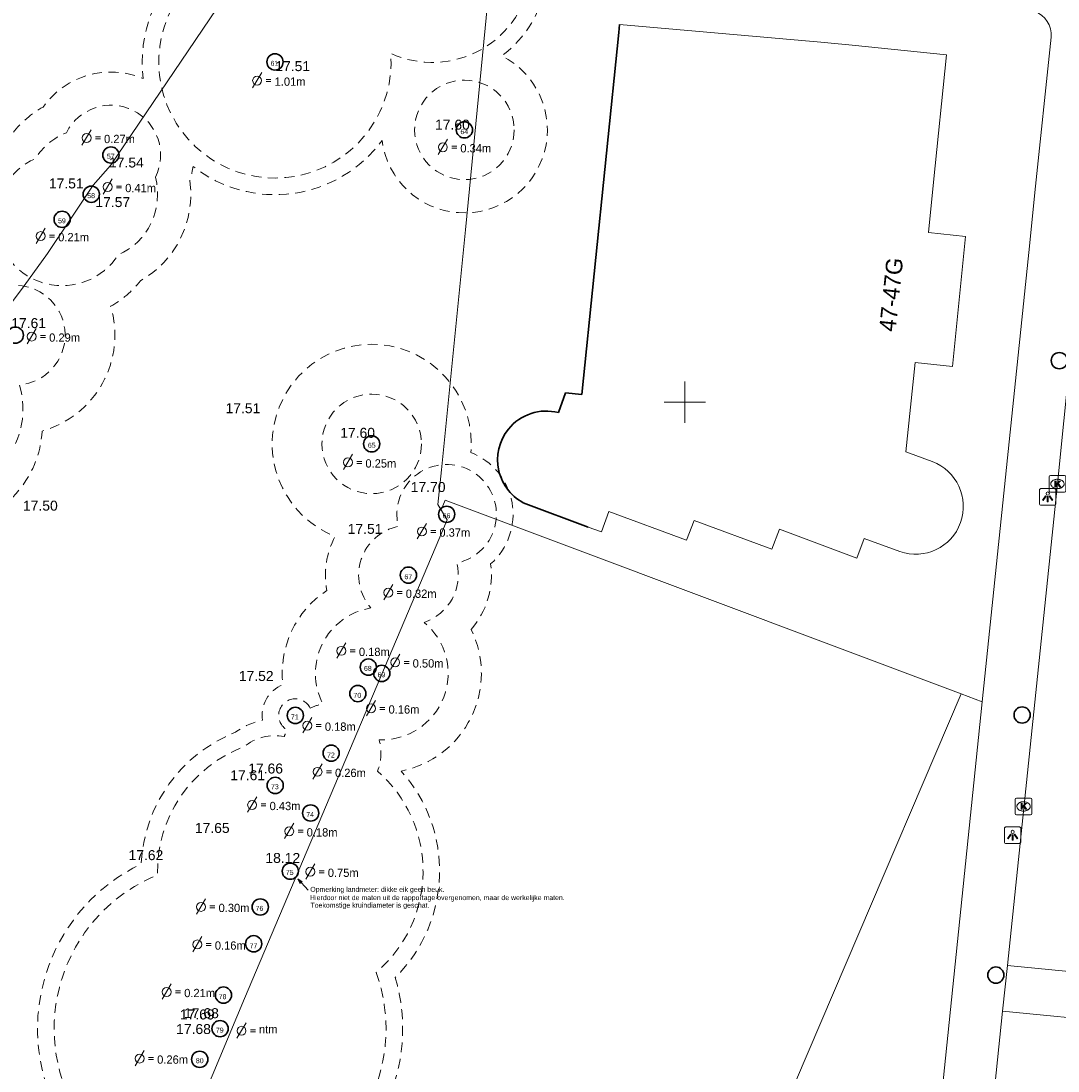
# Model space of a CAD drawing. Header units: metres. Extents: x 161590 to 161951, y 386917 to 387147.
# Tile 9 of 13: x 161760 to 161822, y 387010 to 387073. Entities that reach past the tile are written whole.
import ezdxf
from ezdxf.enums import TextEntityAlignment as Align

# ---------------------------------------------------------------- set-up
doc = ezdxf.new("R2010")
doc.units = ezdxf.units.M
doc.header["$MEASUREMENT"] = 0
doc.linetypes.add('DGN Style 2', pattern=[1, 0.6, -0.4])
doc.linetypes.add('DGN Style 4', pattern=[1.6, 0.8, -0.4, 0, -0.4])
for name, color, linetype, lineweight in [('Bebouwing', 1, 'Continuous', 30), ('GB_Doorsnede Stam', 3, 'Continuous', 0), ('GB_Kruinprojectie', 3, 'DGN Style 2', 0), ('GB_Kruinprojectievlak', 3, 'DGN Style 2', 0), ('GB_NAP Hoogte Bij Boom', 1, 'Continuous', 0), ('GB_Ruitennet', 7, 'Continuous', 0), ('IMGEO_Grasland_overig', 7, 'Continuous', 0), ('IMGEO_Groenvoorziening', 7, 'Continuous', 0), ('IMGEO_Haag', 7, 'Continuous', 0), ('IMGEO_Pand', 7, 'Continuous', 0), ('IMGEO_Pand_nummerreeks', 7, 'Continuous', 0), ('IMGEO_Rijbaan_lokaal_open', 7, 'Continuous', 0), ('IMGEO_Voetpad_open', 7, 'Continuous', 0)]:
    doc.layers.add(name, color=color, linetype=linetype, lineweight=lineweight)
for name, color, linetype, lineweight, true_color in [('Boom', 7, 'Continuous', 0, 0x965c00), ('Boomummer', 7, 'Continuous', 0, 0x82ff82), ('GB_Kruinprojectievlak toekomst', 7, 'DGN Style 2', 0, 0xc8ff5c), ('GB_NAP Hoogte Algemeen', 7, 'Continuous', 13, 0x5555eb), ('Hekwerk', 7, 'DGN Style 4', 0, 0x6a5acd), ('IMGEO_Boom', 7, 'Continuous', 0, 0x6e2d9b), ('IMGEO_Kolk', 7, 'Continuous', 0, 0x20b2aa), ('IMGEO_Lichtpunt', 7, 'Continuous', 0, 0x006400)]:
    doc.layers.add(name, color=color, linetype=linetype, lineweight=lineweight, true_color=true_color)
doc.styles.add('GB_Tekst Leeg', font='arial.shx', dxfattribs={"height": 1.1})
doc.styles.add('IMGeo', font='txt', dxfattribs={"height": 1})
doc.styles.get("Standard").update_dxf_attribs({"font": 'txt.shx'})
doc.styles.add('Style-Arial', font='arial.ttf')
doc.styles.add('Style-LMFONT', font='LMFONT.shx')
doc.dimstyles.get("Standard").update_dxf_attribs({"dimtxt": 1.8e-07, "dimasz": 1.8e-07, "dimexe": 1.8e-07, "dimexo": 6.25e-08, "dimgap": 9e-08, "dimtad": 0, "dimtih": 1, "dimtoh": 1, "dimdec": 4, "dimlfac": 1000000.0, "dimzin": 0, "dimdsep": 46, "dimtxsty": 'Standard', "dimcen": 9e-08, "dimadec": 0, "dimazin": 0, "dimtfac": 1, "dimtdec": 4, "dimtofl": 0, "dimtmove": 0, "dimatfit": 3, "dimfxl": 1, "dimtolj": 1, "dimtzin": 0, "dimarcsym": 0})

# ---------------------------------------------------------------- blocks, each defined once
blk = doc.blocks.new('RK')
at = {"layer": 'GB_Ruitennet', "flags": 128}
for points in [[(-1.25, 0), (0, 0), (0, 1.25)], [(0, -1.25), (0, 0), (1.25, 0)]]:
    blk.add_lwpolyline(points, dxfattribs=at)
blk = doc.blocks.new('bgt_boom')
at = {"layer": 'IMGEO_Boom', "color": 7, "lineweight": 30}
blk.add_circle((0, 0), 0.489, dxfattribs=at)
blk = doc.blocks.new('*U19')
at = {"layer": 'IMGEO_Kolk', "linetype": 'Continuous', "lineweight": 0}
blk.add_hatch(color=7, dxfattribs=at).paths.add_polyline_path([(-0.44, -1.12), (-0.69, -0.63), (-0.08, -0.32), (-0.95, -0.11), (-1.27, 0.55), (-0.38, 0.27), (0.31, 1.38), (0.62, 0.77), (0.13, 0.1), (0.52, -0.02), (0.91, 0.17), (1.16, -0.32)], flags=16)
at = {"layer": 'IMGEO_Kolk', "color": 7, "linetype": 'Continuous', "lineweight": 0, "flags": 128}
blk.add_lwpolyline([(2.71, -1.15), (-0.7, -2.85, -0.398433), (-1.15, -2.71), (-2.85, 0.7, -0.398433), (-2.71, 1.15), (0.7, 2.85, -0.398433), (1.15, 2.71), (2.85, -0.7, -0.398433), (2.71, -1.15)], format="xyb", close=True, dxfattribs=at)
at = {"layer": 'IMGEO_Kolk', "color": 7, "linetype": 'Continuous', "lineweight": 0}
blk.add_rational_spline([(1.15, 0.5), (1.92, -1.06), (0.79, -1.61), (-0.33, -2.16), (-1.09, -0.61), (-1.12, -0.56), (-1.14, -0.51), (-1.92, 1.05), (-0.79, 1.61), (0.33, 2.16), (1.1, 0.6), (1.12, 0.55), (1.15, 0.5)], [1, 0.707106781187, 1, 0.707106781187, 1, 1, 1, 0.707106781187, 1, 0.707106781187, 1, 1, 1], degree=2, knots=[0, 0, 0, 0.125, 0.125, 0.25, 0.25, 0.5, 0.5, 0.625, 0.625, 0.75, 0.75, 1, 1, 1], dxfattribs=at)
blk = doc.blocks.new('e_bgt_put_kolk')
at = {"layer": 'IMGEO_Kolk', "color": 7, "linetype": 'Continuous', "lineweight": 0, "flags": 128}
blk.add_lwpolyline([(-0.501, -0.426), (-0.501, 0.426, -0.398433), (-0.426, 0.5), (0.426, 0.5, -0.398433), (0.5, 0.426), (0.5, -0.426, -0.398433), (0.426, -0.5), (-0.426, -0.5, -0.398433), (-0.501, -0.426)], format="xyb", close=True, dxfattribs=at)
at = {"layer": 'IMGEO_Kolk', "color": 7, "linetype": 'Continuous', "lineweight": 0, "xscale": 0.223606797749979, "yscale": 0.223606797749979, "zscale": 0.223606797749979, "rotation": 243.434948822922}
blk.add_blockref('*U19', (0, 0), dxfattribs=at)
blk = doc.blocks.new('*U13')
at = {"layer": 'IMGEO_Lichtpunt', "color": 7, "flags": 128}
for points in [[(-19.6, -88.8), (82.8, -37.6, 0.414214), (88.8, -19.6), (37.6, 82.8, 0.414214), (19.6, 88.8), (-82.8, 37.6, 0.414214), (-88.8, 19.6), (-37.6, -82.8, 0.414214), (-19.6, -88.8)], [(-19.3, -25.2, 1), (-31.9, 0, 1), (-19.3, -25.2)]]:
    blk.add_lwpolyline(points, format="xyb", close=True, dxfattribs=at)
for points in [[(-10.5, 8.6), (-16.4, 11.8), (5.1, 52.1), (11, 49), (-10.5, 8.6)], [(-1, -4), (-4, 2), (36.9, 22.4), (39.9, 16.4), (-1, -4)], [(-0.6, -19.9), (0.4, -13.3), (45.6, -20.4), (44.5, -27.1), (-0.6, -19.9)]]:
    blk.add_lwpolyline(points, close=True, dxfattribs=at)
blk = doc.blocks.new('e_bgt_paal_lichtmast')
at = {"layer": 'IMGEO_Lichtpunt', "color": 7, "flags": 128}
blk.add_lwpolyline([(-0.493, 0.403), (-0.493, -0.404, 0.414214), (-0.399, -0.498), (0.409, -0.498, 0.414214), (0.503, -0.404), (0.503, 0.403, 0.414214), (0.409, 0.498), (-0.399, 0.498, 0.414214), (-0.493, 0.403)], format="xyb", close=True, dxfattribs=at)
at = {"layer": 'IMGEO_Lichtpunt', "color": 7, "xscale": 0.007052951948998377, "yscale": 0.007052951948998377, "zscale": 0.007052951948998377, "rotation": 243.434948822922}
blk.add_blockref('*U13', (0.005, 0), dxfattribs=at)
blk = doc.blocks.new('TerminatorOpen_0.5')
at = {"color": 0, "linetype": 'ByBlock', "lineweight": -2}
for q in [(-1, 0.25), (-1, 0), (-1, -0.25)]:
    blk.add_line((0, 0), q, dxfattribs=at)
blk = doc.blocks.new('bgt_boom_1')
at = {"layer": 'Boom', "color": 7, "lineweight": 30}
blk.add_circle((0, 0), 0.489, dxfattribs=at)
blk = doc.blocks.new('STAM0_12')
at = {"layer": 'GB_Doorsnede Stam', "color": 3, "linetype": 'Continuous', "lineweight": 0}
for p, q in [((0.55, 0.97), (-0.55, -0.88)), ((1.07, 0.12), (1.67, 0.12)), ((1.07, -0.12), (1.67, -0.12))]:
    blk.add_line(p, q, dxfattribs=at)
blk.add_circle((0, 0), 0.54, dxfattribs=at)
at = {"layer": 'GB_Doorsnede Stam', "color": 3, "linetype": 'Continuous', "lineweight": 0, "insert": (2.11, -0.64), "char_height": 1, "attachment_point": 7, "rotation": 0.0009, "line_spacing_factor": 0.6, "style": 'GB_Tekst Leeg'}
blk.add_mtext('\\FLMFONT;0.29m', dxfattribs=at)
blk = doc.blocks.new('STAM0_16')
at = {"layer": 'GB_Doorsnede Stam', "color": 3, "linetype": 'Continuous', "lineweight": 0}
for p, q in [((0.55, 0.97), (-0.55, -0.88)), ((1.07, 0.12), (1.67, 0.12)), ((1.07, -0.12), (1.67, -0.12))]:
    blk.add_line(p, q, dxfattribs=at)
blk.add_circle((0, 0), 0.54, dxfattribs=at)
at = {"layer": 'GB_Doorsnede Stam', "color": 3, "linetype": 'Continuous', "lineweight": 0, "insert": (2.11, -0.64), "char_height": 1, "attachment_point": 7, "rotation": 0.0009, "line_spacing_factor": 0.6, "style": 'GB_Tekst Leeg'}
blk.add_mtext('\\FLMFONT;0.27m', dxfattribs=at)
blk = doc.blocks.new('STAM0_17')
at = {"layer": 'GB_Doorsnede Stam', "color": 3, "linetype": 'Continuous', "lineweight": 0}
for p, q in [((0.55, 0.97), (-0.55, -0.88)), ((1.07, 0.12), (1.67, 0.12)), ((1.07, -0.12), (1.67, -0.12))]:
    blk.add_line(p, q, dxfattribs=at)
blk.add_circle((0, 0), 0.54, dxfattribs=at)
at = {"layer": 'GB_Doorsnede Stam', "color": 3, "linetype": 'Continuous', "lineweight": 0, "insert": (2.11, -0.64), "char_height": 1, "attachment_point": 7, "rotation": 0.0009, "line_spacing_factor": 0.6, "style": 'GB_Tekst Leeg'}
blk.add_mtext('\\FLMFONT;0.41m', dxfattribs=at)
blk = doc.blocks.new('STAM0_18')
at = {"layer": 'GB_Doorsnede Stam', "color": 3, "linetype": 'Continuous', "lineweight": 0}
for p, q in [((0.55, 0.97), (-0.55, -0.88)), ((1.07, 0.12), (1.67, 0.12)), ((1.07, -0.12), (1.67, -0.12))]:
    blk.add_line(p, q, dxfattribs=at)
blk.add_circle((0, 0), 0.54, dxfattribs=at)
at = {"layer": 'GB_Doorsnede Stam', "color": 3, "linetype": 'Continuous', "lineweight": 0, "insert": (2.11, -0.64), "char_height": 1, "attachment_point": 7, "rotation": 0.0009, "line_spacing_factor": 0.6, "style": 'GB_Tekst Leeg'}
blk.add_mtext('\\FLMFONT;0.21m', dxfattribs=at)
blk = doc.blocks.new('STAM0_22')
at = {"layer": 'GB_Doorsnede Stam', "color": 3, "linetype": 'Continuous', "lineweight": 0}
for p, q in [((0.55, 0.97), (-0.55, -0.88)), ((1.07, 0.12), (1.67, 0.12)), ((1.07, -0.12), (1.67, -0.12))]:
    blk.add_line(p, q, dxfattribs=at)
blk.add_circle((0, 0), 0.54, dxfattribs=at)
at = {"layer": 'GB_Doorsnede Stam', "color": 3, "linetype": 'Continuous', "lineweight": 0, "insert": (2.11, -0.64), "char_height": 1, "attachment_point": 7, "rotation": 0.0009, "line_spacing_factor": 0.6, "style": 'GB_Tekst Leeg'}
blk.add_mtext('\\FLMFONT;0.34m', dxfattribs=at)
blk = doc.blocks.new('STAM0_23')
at = {"layer": 'GB_Doorsnede Stam', "color": 3, "linetype": 'Continuous', "lineweight": 0}
for p, q in [((0.55, 0.97), (-0.55, -0.88)), ((1.07, 0.12), (1.67, 0.12)), ((1.07, -0.12), (1.67, -0.12))]:
    blk.add_line(p, q, dxfattribs=at)
blk.add_circle((0, 0), 0.54, dxfattribs=at)
at = {"layer": 'GB_Doorsnede Stam', "color": 3, "linetype": 'Continuous', "lineweight": 0, "insert": (2.11, -0.64), "char_height": 1, "attachment_point": 7, "rotation": 0.0009, "line_spacing_factor": 0.6, "style": 'GB_Tekst Leeg'}
blk.add_mtext('\\FLMFONT;0.25m', dxfattribs=at)
blk = doc.blocks.new('STAM0_14')
at = {"layer": 'GB_Doorsnede Stam', "color": 3, "linetype": 'Continuous', "lineweight": 0}
for p, q in [((0.55, 0.97), (-0.55, -0.88)), ((1.07, 0.12), (1.67, 0.12)), ((1.07, -0.12), (1.67, -0.12))]:
    blk.add_line(p, q, dxfattribs=at)
blk.add_circle((0, 0), 0.54, dxfattribs=at)
at = {"layer": 'GB_Doorsnede Stam', "color": 3, "linetype": 'Continuous', "lineweight": 0, "insert": (2.11, -0.64), "char_height": 1, "attachment_point": 7, "rotation": 0.0009, "line_spacing_factor": 0.6, "style": 'GB_Tekst Leeg'}
blk.add_mtext('\\FLMFONT;0.37m', dxfattribs=at)
blk = doc.blocks.new('STAM0_24')
at = {"layer": 'GB_Doorsnede Stam', "color": 3, "linetype": 'Continuous', "lineweight": 0}
for p, q in [((0.55, 0.97), (-0.55, -0.88)), ((1.07, 0.12), (1.67, 0.12)), ((1.07, -0.12), (1.67, -0.12))]:
    blk.add_line(p, q, dxfattribs=at)
blk.add_circle((0, 0), 0.54, dxfattribs=at)
at = {"layer": 'GB_Doorsnede Stam', "color": 3, "linetype": 'Continuous', "lineweight": 0, "insert": (2.11, -0.64), "char_height": 1, "attachment_point": 7, "rotation": 0.0009, "line_spacing_factor": 0.6, "style": 'GB_Tekst Leeg'}
blk.add_mtext('\\FLMFONT;0.32m', dxfattribs=at)
blk = doc.blocks.new('STAM0_25')
at = {"layer": 'GB_Doorsnede Stam', "color": 3, "linetype": 'Continuous', "lineweight": 0}
for p, q in [((0.55, 0.97), (-0.55, -0.88)), ((1.07, 0.12), (1.67, 0.12)), ((1.07, -0.12), (1.67, -0.12))]:
    blk.add_line(p, q, dxfattribs=at)
blk.add_circle((0, 0), 0.54, dxfattribs=at)
at = {"layer": 'GB_Doorsnede Stam', "color": 3, "linetype": 'Continuous', "lineweight": 0, "insert": (2.11, -0.64), "char_height": 1, "attachment_point": 7, "rotation": 0.0009, "line_spacing_factor": 0.6, "style": 'GB_Tekst Leeg'}
blk.add_mtext('\\FLMFONT;0.50m', dxfattribs=at)
blk = doc.blocks.new('STAM0_26')
at = {"layer": 'GB_Doorsnede Stam', "color": 3, "linetype": 'Continuous', "lineweight": 0}
for p, q in [((0.55, 0.97), (-0.55, -0.88)), ((1.07, 0.12), (1.67, 0.12)), ((1.07, -0.12), (1.67, -0.12))]:
    blk.add_line(p, q, dxfattribs=at)
blk.add_circle((0, 0), 0.54, dxfattribs=at)
at = {"layer": 'GB_Doorsnede Stam', "color": 3, "linetype": 'Continuous', "lineweight": 0, "insert": (2.11, -0.64), "char_height": 1, "attachment_point": 7, "rotation": 0.0009, "line_spacing_factor": 0.6, "style": 'GB_Tekst Leeg'}
blk.add_mtext('\\FLMFONT;0.18m', dxfattribs=at)
blk = doc.blocks.new('STAM0_27')
at = {"layer": 'GB_Doorsnede Stam', "color": 3, "linetype": 'Continuous', "lineweight": 0}
for p, q in [((0.55, 0.97), (-0.55, -0.88)), ((1.07, 0.12), (1.67, 0.12)), ((1.07, -0.12), (1.67, -0.12))]:
    blk.add_line(p, q, dxfattribs=at)
blk.add_circle((0, 0), 0.54, dxfattribs=at)
at = {"layer": 'GB_Doorsnede Stam', "color": 3, "linetype": 'Continuous', "lineweight": 0, "insert": (2.11, -0.64), "char_height": 1, "attachment_point": 7, "rotation": 0.0009, "line_spacing_factor": 0.6, "style": 'GB_Tekst Leeg'}
blk.add_mtext('\\FLMFONT;0.16m', dxfattribs=at)
blk = doc.blocks.new('STAM0_28')
at = {"layer": 'GB_Doorsnede Stam', "color": 3, "linetype": 'Continuous', "lineweight": 0}
for p, q in [((0.55, 0.97), (-0.55, -0.88)), ((1.07, 0.12), (1.67, 0.12)), ((1.07, -0.12), (1.67, -0.12))]:
    blk.add_line(p, q, dxfattribs=at)
blk.add_circle((0, 0), 0.54, dxfattribs=at)
at = {"layer": 'GB_Doorsnede Stam', "color": 3, "linetype": 'Continuous', "lineweight": 0, "insert": (2.11, -0.64), "char_height": 1, "attachment_point": 7, "rotation": 0.0009, "line_spacing_factor": 0.6, "style": 'GB_Tekst Leeg'}
blk.add_mtext('\\FLMFONT;0.26m', dxfattribs=at)
blk = doc.blocks.new('STAM0_29')
at = {"layer": 'GB_Doorsnede Stam', "color": 3, "linetype": 'Continuous', "lineweight": 0}
for p, q in [((0.55, 0.97), (-0.55, -0.88)), ((1.07, 0.12), (1.67, 0.12)), ((1.07, -0.12), (1.67, -0.12))]:
    blk.add_line(p, q, dxfattribs=at)
blk.add_circle((0, 0), 0.54, dxfattribs=at)
at = {"layer": 'GB_Doorsnede Stam', "color": 3, "linetype": 'Continuous', "lineweight": 0, "insert": (2.11, -0.64), "char_height": 1, "attachment_point": 7, "rotation": 0.0009, "line_spacing_factor": 0.6, "style": 'GB_Tekst Leeg'}
blk.add_mtext('\\FLMFONT;0.43m', dxfattribs=at)
blk = doc.blocks.new('STAM0_30')
at = {"layer": 'GB_Doorsnede Stam', "color": 3, "linetype": 'Continuous', "lineweight": 0}
for p, q in [((0.55, 0.97), (-0.55, -0.88)), ((1.07, 0.12), (1.67, 0.12)), ((1.07, -0.12), (1.67, -0.12))]:
    blk.add_line(p, q, dxfattribs=at)
blk.add_circle((0, 0), 0.54, dxfattribs=at)
at = {"layer": 'GB_Doorsnede Stam', "color": 3, "linetype": 'Continuous', "lineweight": 0, "insert": (2.11, -0.64), "char_height": 1, "attachment_point": 7, "rotation": 0.0009, "line_spacing_factor": 0.6, "style": 'GB_Tekst Leeg'}
blk.add_mtext('\\FLMFONT;0.75m', dxfattribs=at)
blk = doc.blocks.new('STAM0_8')
at = {"layer": 'GB_Doorsnede Stam', "color": 3, "linetype": 'Continuous', "lineweight": 0}
for p, q in [((0.55, 0.97), (-0.55, -0.88)), ((1.07, 0.12), (1.67, 0.12)), ((1.07, -0.12), (1.67, -0.12))]:
    blk.add_line(p, q, dxfattribs=at)
blk.add_circle((0, 0), 0.54, dxfattribs=at)
at = {"layer": 'GB_Doorsnede Stam', "color": 3, "linetype": 'Continuous', "lineweight": 0, "insert": (2.11, -0.64), "char_height": 1, "attachment_point": 7, "rotation": 0.0009, "line_spacing_factor": 0.6, "style": 'GB_Tekst Leeg'}
blk.add_mtext('\\FLMFONT;0.30m', dxfattribs=at)
blk = doc.blocks.new('STAM')
at = {"layer": 'GB_Doorsnede Stam', "color": 3, "linetype": 'Continuous', "lineweight": 0}
for p, q in [((0.55, 0.93), (-0.55, -0.93)), ((1.07, 0.08), (1.67, 0.08)), ((1.07, -0.16), (1.67, -0.16))]:
    blk.add_line(p, q, dxfattribs=at)
blk.add_circle((0, -0.04), 0.54, dxfattribs=at)
at = {"layer": 'GB_Doorsnede Stam', "color": 3, "linetype": 'Continuous', "lineweight": 0, "insert": (2.11, -0.68), "char_height": 1, "attachment_point": 7, "rotation": 0.0009, "line_spacing_factor": 0.6, "style": 'GB_Tekst Leeg'}
blk.add_mtext('\\FLMFONT;1.01m', dxfattribs=at)
blk = doc.blocks.new('STAM_1')
at = {"layer": 'GB_Doorsnede Stam', "color": 3, "linetype": 'Continuous', "lineweight": 0}
for p, q in [((0.55, 0.93), (-0.55, -0.93)), ((1.07, 0.08), (1.67, 0.08)), ((1.07, -0.16), (1.67, -0.16))]:
    blk.add_line(p, q, dxfattribs=at)
blk.add_circle((0, -0.04), 0.54, dxfattribs=at)
at = {"layer": 'GB_Doorsnede Stam', "color": 3, "linetype": 'Continuous', "lineweight": 0, "style": 'Style-LMFONT'}
blk.add_text('ntm', height=1, rotation=0.0009, dxfattribs=at).set_placement((2.11, -0.35))

msp = doc.modelspace()

# ---------------------------------------------------------------- linework, layer by layer
at = {"layer": 'Bebouwing', "color": 7}
msp.add_line((161792.814, 387050.556), (161793.792, 387050.456), dxfattribs=at)
at = {"layer": 'Bebouwing', "color": 7, "flags": 128}
for points in [[(161793.792, 387050.456), (161796.014, 387072.269), (161796.062, 387072.761)], [(161792.378, 387049.369), (161792.814, 387050.556)]]:
    msp.add_lwpolyline(points, dxfattribs=at)
msp.add_lwpolyline([(161794.174, 387042.475), (161790.408, 387043.863, -0.485469), (161789.372, 387048.38, -0.294012), (161792.378, 387049.369)], format="xyb", dxfattribs=at)
at = {"layer": 'GB_Kruinprojectie'}
for centre in [(161786.715, 387066.408), (161781.128, 387047.485)]:
    msp.add_circle(centre, 3, dxfattribs=at)
at = {"layer": 'GB_Kruinprojectievlak', "flags": 128}
for points in [[(161777.592, 387077.116, 2.604022), (161770.989, 387076.019, 1.667681), (161782.279, 387071.015, 0.512059), (161790.737, 387075.838, 1.51748), (161781.122, 387081.236, 0.228679), (161778.772, 387076.58, 0.046391), (161777.592, 387077.116)], [(161768.094, 387063.555, 0.99963), (161762.726, 387066.236, 0.155938), (161760.854, 387064.678, 1.346993), (161765.845, 387058.87, 0.368951), (161768.094, 387063.555)], [(161756.665, 387054.341, 4.090684), (161759.897, 387051.048, 2.132054), (161756.665, 387054.341)], [(161777.419, 387031.566, 1.354811), (161776.034, 387030.249, 0.036347), (161775.859, 387029.851, 0.220694), (161773.413, 387029.223, 0.320337), (161768.225, 387021.508, 0.43984), (161763.088, 387007.69, 0.222728), (161761.627, 387001.931, 2.740251), (161772.282, 386997.361, 0.241191), (161775.491, 387002.877, 0.410756), (161781.399, 387015.634, 0.458684), (161781.482, 387027.76, 0.162334), (161781.575, 387029.656, 0.717171), (161784.291, 387036.73, 0.391763), (161786.252, 387040.302, 2.485971), (161782.734, 387042.513, 0.574584), (161781.085, 387037.599, 0.510225), (161778.188, 387031.806, 0.067381), (161777.419, 387031.566)]]:
    msp.add_lwpolyline(points, format="xyb", close=True, dxfattribs=at)
at = {"layer": 'GB_Kruinprojectievlak toekomst', "flags": 128}
for points in [[(161752.843, 387054.041, 0.124991), (161750.519, 387052.218, 1.042919), (161759.696, 387044.503, 0.174713), (161761.262, 387048.258, 0.420745), (161765.392, 387055.778, 0.099277), (161767.187, 387057.309, 0.307835), (161770.169, 387063.363, 0.043361), (161770.362, 387064.207, 0.423982), (161781.754, 387065.778, 1.664063), (161788.968, 387070.871, 0.192638), (161791.674, 387075.312, 1.421822), (161780.185, 387081.762, 0.086133), (161778.671, 387079.907, 1.560312), (161770.187, 387076.657, 0.256311), (161767.361, 387069.498, 0.352743), (161761.327, 387067.781, 0.100198), (161759.512, 387066.239, 0.350728), (161756.73, 387059.279, 0.257225), (161753.659, 387054.37, 0.044093), (161752.843, 387054.041)], [(161787.12, 387036.3, 0.215403), (161788.297, 387040.246, 0.560338), (161787.106, 387046.964, 1.991999), (161778.919, 387041.907, 0.169027), (161778.427, 387038.657, 0.282047), (161775.774, 387032.976, 0.346624), (161774.545, 387030.827, 0.112922), (161772.915, 387030.103, 0.294818), (161767.232, 387022.162, 0.404789), (161761.925, 387007.808, 0.168705), (161760.517, 387002.751, 0.076332), (161759.732, 387001.108, 2.148865), (161772.684, 386996.433, 0.225214), (161776.429, 387002.179, 0.376402), (161782.549, 387015.332, 0.40115), (161782.9, 387027.766, 0.493155), (161787.12, 387036.3)]]:
    msp.add_lwpolyline(points, format="xyb", close=True, dxfattribs=at)
at = {"layer": 'Hekwerk', "color": 7, "linetype": 'Continuous', "lineweight": 0, "flags": 128}
for points in [[(161754.018, 387048.414), (161755.827, 387051.182), (161760.18, 387057.005), (161761.598, 387058.967), (161762.945, 387060.973), (161764.348, 387063.067), (161765.38, 387064.267), (161772.214, 387074.362), (161773.061, 387080.133), (161773.391, 387082.482)], [(161788.435, 387077.289), (161786.784, 387060.389), (161785.329, 387045.927), (161785.119, 387043.838), (161785.678, 387042.9)], [(161765.111, 386994.068), (161773.469, 387014.07), (161785.678, 387042.9)]]:
    msp.add_lwpolyline(points, dxfattribs=at)
at = {"layer": 'IMGEO_Grasland_overig', "color": 7, "linetype": 'Continuous', "lineweight": 0, "flags": 128}
for points in [[(161816.662, 387032.425), (161785.564, 387044.083), (161785.315, 387043.509)], [(161795.062, 386982.841), (161802.789, 386999.955), (161816.662, 387032.425)]]:
    msp.add_lwpolyline(points, dxfattribs=at)
at = {"layer": 'IMGEO_Groenvoorziening', "color": 7, "linetype": 'Continuous', "lineweight": 0, "flags": 128}
msp.add_lwpolyline([(161817.913, 387031.945), (161816.662, 387032.425)], dxfattribs=at)
at = {"layer": 'IMGEO_Haag', "color": 7, "linetype": 'Continuous', "lineweight": 0, "flags": 128}
msp.add_lwpolyline([(161785.564, 387044.083), (161816.662, 387032.425)], dxfattribs=at)
at = {"layer": 'IMGEO_Pand', "color": 7, "linetype": 'Continuous', "lineweight": 13, "flags": 128}
for points in [[(161796.062, 387072.761), (161808.202, 387071.7), (161810.092, 387071.51), (161815.763, 387070.939), (161814.989, 387063.251), (161814.683, 387060.216), (161816.921, 387059.991)], [(161794.967, 387042.181), (161794.174, 387042.475)]]:
    msp.add_lwpolyline(points, dxfattribs=at)
msp.add_lwpolyline([(161816.921, 387059.991), (161816.123, 387052.143), (161813.873, 387052.382), (161813.312, 387047.011), (161814.907, 387046.416, -0.990997), (161812.95, 387040.998), (161810.808, 387041.788), (161810.363, 387040.605), (161805.699, 387042.345), (161805.243, 387041.141), (161800.555, 387042.859), (161800.106, 387041.688), (161795.427, 387043.414), (161794.967, 387042.181)], format="xyb", dxfattribs=at)
at = {"layer": 'IMGEO_Rijbaan_lokaal_open', "color": 7, "linetype": 'Continuous', "lineweight": 0, "flags": 128}
for points in [[(161824.796, 387068.315), (161824.707, 387067.446), (161822.458, 387045.069), (161819.439, 387016.054)], [(161819.439, 387016.054), (161819.152, 387013.289)], [(161826.428, 387015.375), (161819.439, 387016.054)], [(161819.152, 387013.289), (161817.769, 387000), (161815.838, 386980.738)], [(161819.152, 387013.289), (161826.145, 387012.614)]]:
    msp.add_lwpolyline(points, dxfattribs=at)
at = {"layer": 'IMGEO_Voetpad_open', "color": 7, "linetype": 'Continuous', "lineweight": 0, "flags": 128}
msp.add_lwpolyline([(161779.317, 387086.254), (161789.276, 387083.992), (161794.069, 387082.9), (161796.473, 387082.216), (161798.98, 387081.503), (161808.722, 387078), (161810.557, 387077.34), (161816.203, 387075.31), (161821.086, 387073.554, -0.344668), (161822.067, 387072.002), (161821.096, 387062.637), (161820.781, 387059.603), (161817.913, 387031.945)], format="xyb", dxfattribs=at)
msp.add_lwpolyline([(161815.003, 387003.636), (161817.913, 387031.945)], dxfattribs=at)

# ---------------------------------------------------------------- block references
at = {"layer": 'Boom', "color": 7, "lineweight": 30}
for p in [(161775.298, 387070.503), (161786.715, 387066.408), (161765.41, 387064.894), (161764.228, 387062.529), (161762.472, 387061.02), (161759.65, 387054.038), (161781.128, 387047.485), (161785.645, 387043.24), (161783.342, 387039.575), (161780.928, 387034.033), (161781.736, 387033.652), (161780.291, 387032.436), (161776.524, 387031.121), (161778.686, 387028.847), (161775.312, 387026.901), (161777.448, 387025.237), (161776.222, 387021.732), (161774.413, 387019.575), (161774.017, 387017.359), (161772.195, 387014.265), (161771.991, 387012.244), (161770.764, 387010.394)]:
    msp.add_blockref('bgt_boom_1', p, dxfattribs=at)
at = {"layer": 'GB_Doorsnede Stam', "color": 3, "linetype": 'Continuous', "lineweight": 0, "rotation": 359.9991085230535}
for name, p, xscale, yscale, zscale in [('STAM', (161774.224, 387069.399), 0.4999999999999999, 0.4999999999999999, 0.4999999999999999), ('STAM0_16', (161763.943, 387065.923), 0.5000000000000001, 0.5000000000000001, 0.5000000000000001), ('STAM0_22', (161785.415, 387065.362), 0.5000000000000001, 0.5000000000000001, 0.5000000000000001), ('STAM0_17', (161765.215, 387062.966), 0.5000000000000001, 0.5000000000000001, 0.5000000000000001), ('STAM0_18', (161761.177, 387060.005), 0.5000000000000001, 0.5000000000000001, 0.5000000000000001), ('STAM0_12', (161760.636, 387053.955), 0.5000000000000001, 0.5000000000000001, 0.5000000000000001), ('STAM0_23', (161779.695, 387046.372), 0.5000000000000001, 0.5000000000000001, 0.5000000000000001), ('STAM0_14', (161784.153, 387042.205), 0.5000000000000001, 0.5000000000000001, 0.5000000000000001), ('STAM0_24', (161782.125, 387038.519), 0.5000000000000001, 0.5000000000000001, 0.5000000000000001), ('STAM0_26', (161779.302, 387035.013), 0.5000000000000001, 0.5000000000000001, 0.5000000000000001), ('STAM0_25', (161782.543, 387034.319), 0.5000000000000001, 0.5000000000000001, 0.5000000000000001), ('STAM0_27', (161781.088, 387031.542), 0.5000000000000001, 0.5000000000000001, 0.5000000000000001), ('STAM0_26', (161777.249, 387030.507), 0.5000000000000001, 0.5000000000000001, 0.5000000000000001), ('STAM0_28', (161777.863, 387027.722), 0.5000000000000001, 0.5000000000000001, 0.5000000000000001), ('STAM0_29', (161773.922, 387025.725), 0.5000000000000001, 0.5000000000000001, 0.5000000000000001), ('STAM0_26', (161776.156, 387024.136), 0.5000000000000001, 0.5000000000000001, 0.5000000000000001), ('STAM0_30', (161777.428, 387021.701), 0.5000000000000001, 0.5000000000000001, 0.5000000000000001), ('STAM0_8', (161770.845, 387019.584), 0.5000000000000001, 0.5000000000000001, 0.5000000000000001), ('STAM0_27', (161770.62, 387017.317), 0.5000000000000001, 0.5000000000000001, 0.5000000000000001), ('STAM0_18', (161768.773, 387014.455), 0.5000000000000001, 0.5000000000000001, 0.5000000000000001), ('STAM_1', (161773.282, 387012.134), 0.4999999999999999, 0.4999999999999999, 0.4999999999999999), ('STAM0_28', (161767.144, 387010.443), 0.5000000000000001, 0.5000000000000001, 0.5000000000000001)]:
    msp.add_blockref(name, p, dxfattribs=dict(at, xscale=xscale, yscale=yscale, zscale=zscale))
at = {"layer": 'GB_Ruitennet'}
msp.add_blockref('RK', (161800, 387050), dxfattribs=at)
at = {"layer": 'IMGEO_Boom', "color": 7, "lineweight": 30}
for p in [(161822.569, 387052.502), (161820.327, 387031.148), (161818.742, 387015.472)]:
    msp.add_blockref('bgt_boom', p, dxfattribs=at)
at = {"layer": 'IMGEO_Kolk', "color": 7, "linetype": 'Continuous', "lineweight": 0}
for p in [(161822.457, 387045.072), (161820.411, 387025.637)]:
    msp.add_blockref('e_bgt_put_kolk', p, dxfattribs=at)
at = {"layer": 'IMGEO_Lichtpunt', "color": 7}
for p in [(161821.862, 387044.288), (161819.749, 387023.901)]:
    msp.add_blockref('e_bgt_paal_lichtmast', p, dxfattribs=at)

# ---------------------------------------------------------------- texts
at = {"layer": 'Boomummer', "color": 7, "char_height": 0.3, "attachment_point": 8, "line_spacing_factor": 0.6}
for s, insert in [('\\fArial|b0|i0|c00|p39;61', (161775.267, 387070.266)), ('\\fArial|b0|i0|c00|p39;64', (161786.708, 387066.147)), ('\\fArial|b0|i0|c00|p39;57', (161765.405, 387064.665)), ('\\fArial|b0|i0|c00|p39;58', (161764.218, 387062.29)), ('\\fArial|b0|i0|c00|p39;59', (161762.459, 387060.776)), ('\\fArial|b0|i0|c00|p39;65', (161781.132, 387047.246)), ('\\fArial|b0|i0|c00|p39;66', (161785.637, 387043.002)), ('\\fArial|b0|i0|c00|p39;67', (161783.333, 387039.324)), ('\\fArial|b0|i0|c00|p39;68', (161780.895, 387033.801)), ('\\fArial|b0|i0|c00|p39;69', (161781.713, 387033.417)), ('\\fArial|b0|i0|c00|p39;70', (161780.262, 387032.177)), ('\\fArial|b0|i0|c00|p39;71', (161776.494, 387030.878)), ('\\fArial|b0|i0|c00|p39;72', (161778.672, 387028.583)), ('\\fArial|b0|i0|c00|p39;73', (161775.293, 387026.671)), ('\\fArial|b0|i0|c00|p39;74', (161777.418, 387024.997)), ('\\fArial|b0|i0|c00|p39;75', (161776.188, 387021.504)), ('\\fArial|b0|i0|c00|p39;76', (161774.363, 387019.339)), ('\\fArial|b0|i0|c00|p39;77', (161774.005, 387017.09)), ('\\fArial|b0|i0|c00|p39;78', (161772.14, 387014.017)), ('\\fArial|b0|i0|c00|p39;79', (161771.97, 387011.999))]:
    msp.add_mtext(s, dxfattribs=dict(at, insert=insert))
at = {"layer": 'Boomummer', "color": 7, "char_height": 0.3, "line_spacing_factor": 0.6, "style": 'Style-Arial'}
for s, insert, attachment_point in [('Opmerking landmeter: dikke eik geen beuk.', (161777.425, 387020.593), 4), ('Toekomstige kruindiameter is geschat.', (161777.435, 387019.836), 1), ('Hierdoor niet de maten uit de rapportage overgenomen, maar de werkelijke maten.', (161777.411, 387020.29), 1)]:
    msp.add_mtext(s, dxfattribs=dict(at, insert=insert, attachment_point=attachment_point))
at = {"layer": 'Boomummer', "insert": (161770.763, 387010.158), "char_height": 0.3, "attachment_point": 8, "line_spacing_factor": 0.6}
msp.add_mtext('\\fArial|b0|i0|c00|p39;80', dxfattribs=at)
at = {"layer": 'GB_NAP Hoogte Algemeen', "char_height": 0.6, "attachment_point": 8, "line_spacing_factor": 0.6}
for s, insert in [('\\fArial|b0|i0|c00|p39;17.51', (161762.72, 387062.871)), ('\\fArial|b0|i0|c00|p39;17.51', (161773.367, 387049.325)), ('\\fArial|b0|i0|c00|p39;17.70', (161784.53, 387044.576)), ('\\fArial|b0|i0|c00|p39;17.50', (161761.159, 387043.453)), ('\\fArial|b0|i0|c00|p39;17.51', (161780.73, 387042.055)), ('\\fArial|b0|i0|c00|p39;17.52', (161774.166, 387033.19)), ('\\fArial|b0|i0|c00|p39;17.66', (161774.735, 387027.612)), ('\\fArial|b0|i0|c00|p39;17.61', (161773.655, 387027.207)), ('\\fArial|b0|i0|c00|p39;17.65', (161771.518, 387024.029)), ('\\fArial|b0|i0|c00|p39;17.62', (161767.518, 387022.393)), ('\\fArial|b0|i0|c00|p39;17.69', (161770.611, 387012.79)), ('\\fArial|b0|i0|c00|p39;17.68', (161770.868, 387012.868))]:
    msp.add_mtext(s, dxfattribs=dict(at, insert=insert))
at = {"layer": 'GB_NAP Hoogte Bij Boom', "char_height": 0.6, "attachment_point": 8, "line_spacing_factor": 0.6}
for s, insert in [('\\fArial|b0|i0|c00|p39;17.51', (161776.368, 387069.941)), ('\\fArial|b0|i0|c00|p39;17.60', (161785.993, 387066.415)), ('\\fArial|b0|i0|c00|p39;17.54', (161766.347, 387064.133)), ('\\fArial|b0|i0|c00|p39;17.57', (161765.525, 387061.748)), ('\\fArial|b0|i0|c00|p39;17.61', (161760.453, 387054.454)), ('\\fArial|b0|i0|c00|p39;17.60', (161780.278, 387047.842)), ('\\fArial|b0|i0|c00|p39;18.12', (161775.77, 387022.223)), ('\\fArial|b0|i0|c00|p39;17.68', (161770.389, 387011.911))]:
    msp.add_mtext(s, dxfattribs=dict(at, insert=insert))
at = {"layer": 'IMGEO_Pand_nummerreeks', "color": 7, "linetype": 'Continuous', "lineweight": 0, "style": 'IMGeo'}
msp.add_text('47-47G', height=1, rotation=83.99561, dxfattribs=at).set_placement((161812.428, 387056.484), align=Align.MIDDLE_CENTER)

# ---------------------------------------------------------------- leaders
at = {"layer": 'Boomummer', "color": 7}
msp.add_leader([(161776.679, 387021.272), (161777.295, 387020.593)], dimstyle='Standard', override={"dimtxt": 0.3, "dimasz": 0.3, "dimgap": 0.15, "dimtad": 0, "dimtxsty": 'Style-Arial', "dimldrblk": 'TerminatorOpen_0.5'}, dxfattribs=at)

doc.saveas('drawing.dxf')
